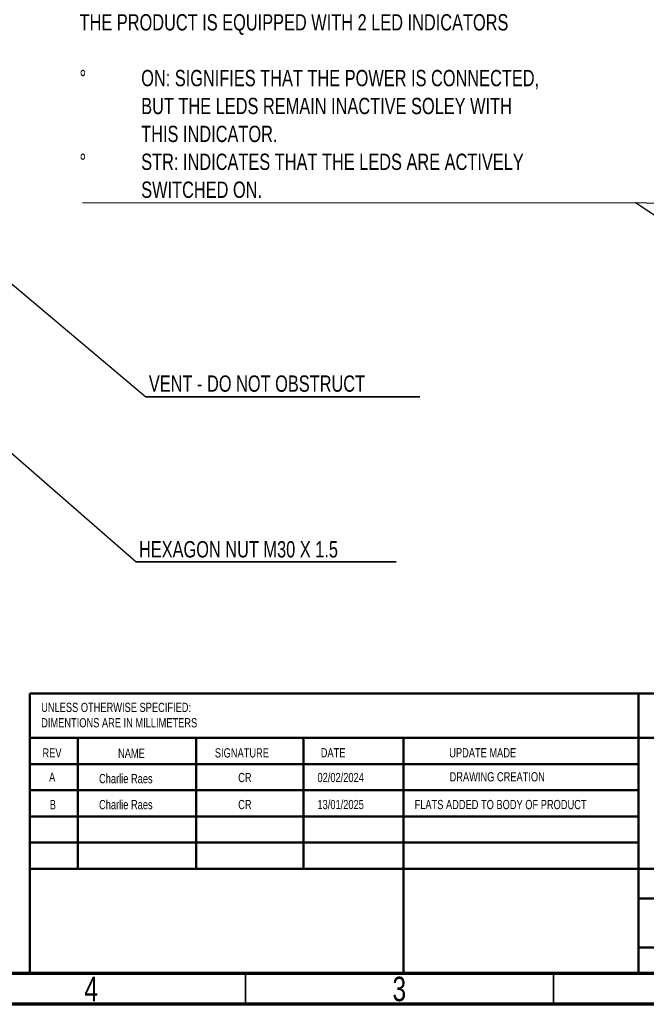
# Model space of a CAD drawing. Header units: millimetres. Extents: x 15 to 415, y 5 to 292.
# Tile 26 of 34: x 228 to 330, y 5 to 165. Entities that reach past the tile are written whole.
import ezdxf

# ---------------------------------------------------------------- set-up
doc = ezdxf.new("R2010")
doc.units = ezdxf.units.MM
doc.layers.add('THICCC', color=7, linetype='Continuous', lineweight=35)
doc.styles.add('SLDTEXTSTYLE0', font='TXT', dxfattribs={"width": 0.75})
doc.dimstyles.new('SLDDIMSTYLE10', dxfattribs={"dimtxt": 0.18, "dimasz": 1.016, "dimexe": 0, "dimexo": 0.0625, "dimgap": 0, "dimtad": 0, "dimtih": 1, "dimtoh": 1, "dimdec": 0, "dimrnd": 1e-09, "dimzin": 0, "dimdsep": 46, "dimtxsty": 'Standard', "dimblk1": 'DOT', "dimblk2": 'DOT', "dimsah": 1, "dimcen": 0.09, "dimadec": 0, "dimazin": 0, "dimtfac": 1.016, "dimtdec": 0, "dimtofl": 0, "dimtmove": 0, "dimatfit": 3, "dimldrblk": 'DOT', "dimfxl": 1, "dimfrac": 2, "dimtolj": 1, "dimtzin": 0, "dimarcsym": 0})
doc.dimstyles.new('SLDDIMSTYLE6', dxfattribs={"dimtxt": 0.18, "dimasz": 3.302, "dimexe": 0, "dimexo": 0.0625, "dimgap": 0, "dimtad": 0, "dimtih": 1, "dimtoh": 1, "dimdec": 0, "dimrnd": 1e-09, "dimzin": 0, "dimdsep": 46, "dimtxsty": 'Standard', "dimsah": 1, "dimcen": 0.09, "dimadec": 0, "dimazin": 0, "dimtfac": 3.302, "dimtdec": 0, "dimtofl": 0, "dimtmove": 0, "dimatfit": 3, "dimfxl": 1, "dimfrac": 2, "dimtolj": 1, "dimtzin": 0, "dimarcsym": 0})

# ---------------------------------------------------------------- blocks, each defined once
blk = doc.blocks.new('SW_NOTE_0_1')
at = {"color": 0, "linetype": 'Continuous', "lineweight": 0, "char_height": 1.5, "attachment_point": 1, "style": 'SLDTEXTSTYLE0'}
for s, insert in [('UNLESS OTHERWISE SPECIFIED:', (0, 1.93)), ('DIMENTIONS ARE IN MILLIMETERS', (0, -0.57))]:
    blk.add_mtext(s, dxfattribs=dict(at, insert=insert))
blk = doc.blocks.new('SW_NOTE_0_4')
at = {"layer": 'THICCC', "color": 0}
blk.add_line((42.2, 0), (0, 0), dxfattribs=at)
at = {"layer": 'THICCC', "color": 0, "insert": (0.46, 3.34), "char_height": 2.6458, "attachment_point": 1, "style": 'SLDTEXTSTYLE0'}
blk.add_mtext('HEXAGON NUT M30 X 1.5', dxfattribs=at)
blk = doc.blocks.new('SW_NOTE_0_5')
at = {"layer": 'THICCC', "color": 0}
blk.add_line((44.46, 0), (0, 0), dxfattribs=at)
at = {"layer": 'THICCC', "color": 0, "insert": (0.49, 3.45), "char_height": 2.6458, "attachment_point": 1, "style": 'SLDTEXTSTYLE0'}
blk.add_mtext('VENT - DO NOT OBSTRUCT', dxfattribs=at)
blk = doc.blocks.new('_Dot')
at = {"color": 0, "linetype": 'ByBlock', "lineweight": -2}
blk.add_line((-0.5, 0), (-1, 0), dxfattribs=at)
at = {"color": 0, "linetype": 'ByBlock', "const_width": 0.5}
blk.add_lwpolyline([(-0.25, 0, 1), (0.25, 0, 1)], format="xyb", close=True, dxfattribs=at)
blk = doc.blocks.new('SW_NOTE_0_7')
at = {"color": 0, "linetype": 'Continuous', "lineweight": 0}
blk.add_line((-89.71, 0), (0, 0), dxfattribs=at)
blk.add_line((-89.71, 0), (0, 0), dxfattribs=at)
at = {"color": 0, "linetype": 'Continuous', "lineweight": 0, "attachment_point": 1, "style": 'SLDTEXTSTYLE0'}
for s, insert, char_height in [('THE PRODUCT IS EQUIPPED WITH 2 LED INDICATORS', (-90.19, 30.62), 2.6458), ('%%d', (-90.19, 21.57), 2.646), ('ON: SIGNIFIES THAT THE POWER IS CONNECTED,', (-80.19, 21.57), 2.6458), ('BUT THE LEDS REMAIN INACTIVE SOLEY WITH', (-80.19, 17.04), 2.6458), ('THIS INDICATOR.', (-80.19, 12.51), 2.6458), ('%%d', (-90.19, 7.98), 2.646), ('STR: INDICATES THAT THE LEDS ARE ACTIVELY', (-80.19, 7.98), 2.6458), ('SWITCHED ON.', (-80.19, 3.45), 2.6458)]:
    blk.add_mtext(s, dxfattribs=dict(at, insert=insert, char_height=char_height))

msp = doc.modelspace()

# ---------------------------------------------------------------- linework, layer by layer
at = {"color": 7, "linetype": 'Continuous', "lineweight": 50}
for p, q in [((230, 55.47392), (410, 55.47392)), ((230, 55.47392), (230, 10)), ((328.8, 55.47392), (328.8, 10)), ((410, 48.25), (230, 48.25)), ((237.8, 48.25), (237.8, 27)), ((256.99095, 48.25), (256.99095, 27)), ((274.39893, 48.25), (274.39893, 27)), ((290.65068, 10), (290.65068, 48.25)), ((328.8, 44), (230, 44)), ((328.8, 39.75), (230, 39.75)), ((328.8, 35.5), (230, 35.5)), ((328.8, 31.25), (230, 31.25)), ((284.6, 27), (230, 27)), ((284.6, 27), (410, 27)), ((397, 22.18206), (328.8, 22.18206)), ((410, 14.19829), (328.8, 14.19829))]:
    msp.add_line(p, q, dxfattribs=at)
at = {"color": 7, "linetype": 'Continuous', "lineweight": 70}
for p, q in [((410, 10), (20, 10)), ((415, 5), (15, 5))]:
    msp.add_line(p, q, dxfattribs=at)
at = {"color": 7, "linetype": 'Continuous', "lineweight": 35}
for p, q in [((265, 10), (265, 5)), ((315, 10), (315, 5))]:
    msp.add_line(p, q, dxfattribs=at)

# ---------------------------------------------------------------- block references
at = {"color": 7, "linetype": 'Continuous', "lineweight": 0}
for name, p in [('SW_NOTE_0_7', (328.26749, 135.09343)), ('SW_NOTE_0_1', (231.84244, 52.01591))]:
    msp.add_blockref(name, p, dxfattribs=at)
at = {"layer": 'THICCC'}
for name, p in [('SW_NOTE_0_5', (248.83333, 103.62374)), ('SW_NOTE_0_4', (247.25758, 76.83586))]:
    msp.add_blockref(name, p, dxfattribs=at)

# ---------------------------------------------------------------- texts
at = {"color": 7, "linetype": 'Continuous', "lineweight": 0, "style": 'SLDTEXTSTYLE0'}
for s, insert, char_height, attachment_point in [('REV', (232.06227, 46.56176), 1.5, 1), ('NAME', (244.32224, 46.50148), 1.5, 1), ('SIGNATURE', (260.03359, 46.56176), 1.5, 1), ('DATE', (277.2147, 46.57618), 1.5, 1), ('UPDATE MADE', (298.06544, 46.57618), 1.5, 1), ('A', (233.13219, 42.62348), 1.5, 1), ('Charlie Raes', (241.23749, 42.38478), 1.5, 1), ('CR', (263.81575, 42.56052), 1.5, 1), ('02/02/2024', (276.68184, 42.56052), 1.5, 1), ('DRAWING CREATION', (298.11812, 42.6792), 1.5, 1), ('4', (239.96004, 9.47584), 3.96875, 2), ('3', (289.96004, 9.47584), 3.96875, 2)]:
    msp.add_mtext(s, dxfattribs=dict(at, insert=insert, char_height=char_height, attachment_point=attachment_point))
at = {"layer": 'THICCC', "char_height": 1.5, "attachment_point": 1, "style": 'SLDTEXTSTYLE0'}
for s, insert in [('B', (233.24236, 38.16185)), ('Charlie Raes', (241.23749, 38.16185)), ('CR', (263.81575, 38.17553)), ('13/01/2025', (276.68184, 38.17553)), ('FLATS ADDED TO BODY OF PRODUCT', (292.43835, 38.17553))]:
    msp.add_mtext(s, dxfattribs=dict(at, insert=insert))

# ---------------------------------------------------------------- leaders
at = {"color": 7, "linetype": 'Continuous', "lineweight": 0}
for points in [[(374.23776, 104.82738), (328.26749, 135.09343)], [(374.05177, 133.61889), (328.26749, 135.09343)]]:
    msp.add_leader(points, dimstyle='SLDDIMSTYLE6', dxfattribs=at)
at = {"layer": 'THICCC'}
for points, dimstyle in [([(204.98162, 140.52941), (248.83333, 103.62374)], 'SLDDIMSTYLE10'), ([(221.66148, 99.15062), (247.25758, 76.83586)], 'SLDDIMSTYLE6')]:
    msp.add_leader(points, dimstyle=dimstyle, dxfattribs=at)

doc.saveas('drawing.dxf')
